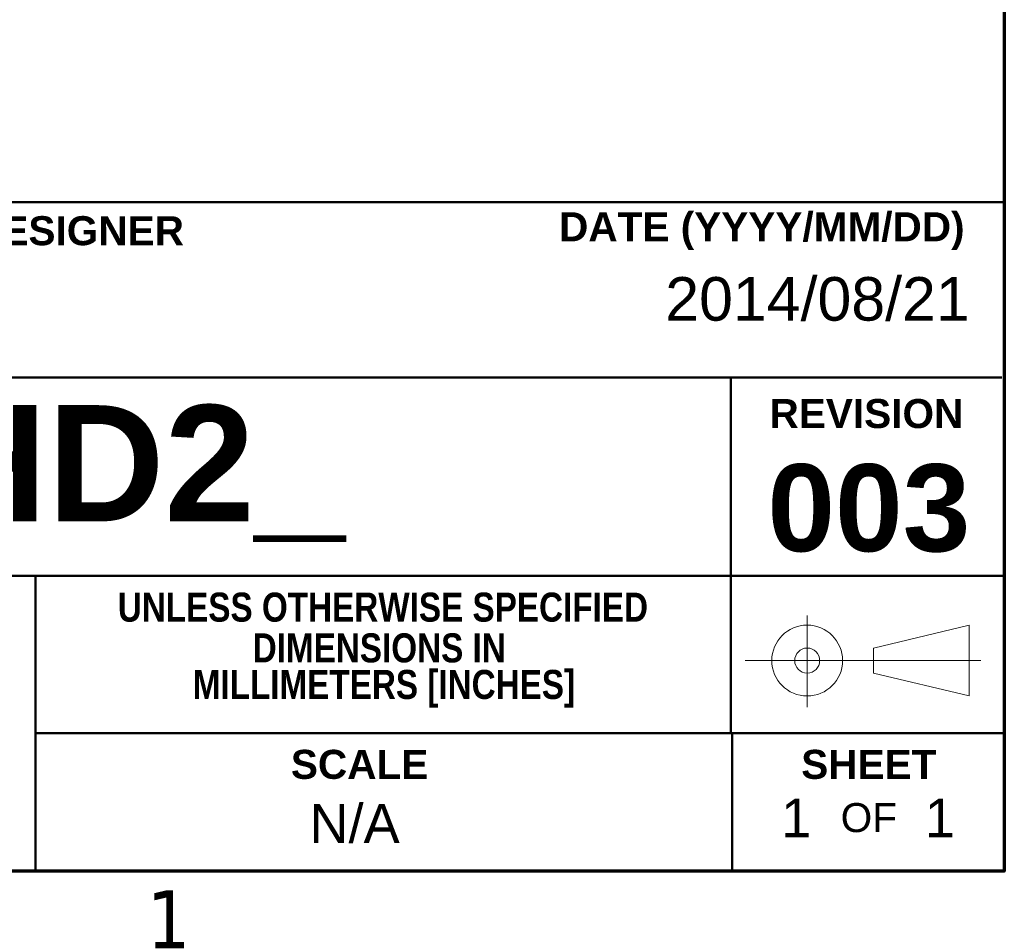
# Model space of a CAD drawing. Header units: inches. Extents: x 0.1 to 16.9, y 0.4 to 10.6.
# Tile 22 of 25: x 14.6 to 16.6, y 0.5 to 2.4. Entities that reach past the tile are written whole.
import ezdxf

# ---------------------------------------------------------------- set-up
doc = ezdxf.new("R2010")
doc.units = ezdxf.units.IN
doc.header["$MEASUREMENT"] = 0
doc.layers.add('Border (ANSI)', color=7, linetype='Continuous', lineweight=70)
doc.layers.add('Title (ANSI)', color=7, linetype='Continuous', lineweight=50)
doc.layers.add('FORMAT', color=5, linetype='Continuous', lineweight=25, true_color=0x0000ff)
doc.styles.add('Note Text (ANSI)', font='tahoma.ttf')
doc.styles.add('Text Style107', font='arialbd.ttf')
doc.styles.add('Text Style109', font='arialbd.ttf')
doc.styles.add('Text Style47', font='ARIALN.TTF')
doc.styles.add('Text Style50', font='arial.ttf')
doc.styles.add('Text Style55', font='arial.ttf')
doc.styles.add('Text Style59', font='arial.ttf')

# ---------------------------------------------------------------- blocks, each defined once
blk = doc.blocks.new('Borders Default Border')
at = {"layer": 'Border (ANSI)', "flags": 128}
blk.add_lwpolyline([(0.38, 0.62), (0.38, 10.38), (16.62, 10.38), (16.62, 0.62), (0.38, 0.62)], dxfattribs=at)
at = {"layer": 'Border (ANSI)', "insert": (14.8479, 0.46), "char_height": 0.12, "attachment_point": 7, "style": 'Note Text (ANSI)'}
blk.add_mtext('1', dxfattribs=at)
blk = doc.blocks.new('Title Blocks ICD TITLE BLOCK MM CUSTOMER')
at = {"layer": 'FORMAT', "color": 7, "linetype": 'Continuous', "lineweight": 5}
for p, q in [((10.854, 7.7199), (10.854, 7.5304)), ((10.991, 7.6528), (11.189, 7.7002)), ((11.189, 7.7002), (11.189, 7.5538)), ((10.991, 7.6528), (10.991, 7.6012)), ((11.2126, 7.627), (10.7256, 7.627)), ((10.991, 7.6012), (11.189, 7.5538))]:
    blk.add_line(p, q, dxfattribs=at)
for radius in [0.0732, 0.0258]:
    blk.add_circle((10.854, 7.627), radius, dxfattribs=at)
at = {"layer": 'Title (ANSI)'}
for p, q in [((3.2614, 8.5744), (11.2614, 8.5744)), ((11.2614, 8.5744), (11.2614, 7.4772)), ((3.2614, 8.212), (11.2564, 8.212)), ((10.6964, 8.2122), (10.6964, 7.4772)), ((7.2663, 7.8022), (11.2614, 7.8022)), ((9.2591, 7.1922), (9.2591, 7.8022)), ((9.2591, 7.4772), (11.2614, 7.4772)), ((10.6991, 7.4771), (10.6991, 7.1921)), ((11.2614, 7.1921), (3.2614, 7.1921))]:
    blk.add_line(p, q, dxfattribs=at)
at = {"layer": 'Title (ANSI)', "char_height": 0.06, "style": 'Note Text (ANSI)'}
for s, insert, width, attachment_point in [('\\fArial|b1|i0;\\H0.0600;DRAFTER/DESIGNER', (8.7045, 8.5144), 0.861768, 4), ('\\fArial|b1|i0;\\H0.0600;DATE (YYYY/MM/DD)', (11.1793, 8.5144), 0.838354, 6), ('\\fArial Narrow|b1|i0;\\H0.0600;DIMENSIONS IN', (9.9696, 7.6528), 0.838354, 5), ('\\fArial Narrow|b1|i0;\\H0.0600; MILLIMETERS [INCHES]', (9.9696, 7.5686), 0.838354, 5)]:
    blk.add_mtext(s, dxfattribs=dict(at, insert=insert, width=width, attachment_point=attachment_point))
at = {"layer": 'Title (ANSI)', "char_height": 0.06, "attachment_point": 5, "style": 'Note Text (ANSI)'}
for s, insert in [('\\fArial|b1|i0;\\H0.0600;REVISION', (10.9764, 8.137)), ('\\fArial Narrow|b1|i0;\\H0.0600;UNLESS OTHERWISE SPECIFIED', (9.9772, 7.737)), ('\\fArial|b1|i0;\\H0.0600;SCALE', (9.929, 7.4121)), ('\\fArial|b1|i0;\\H0.0600;SHEET', (10.9814, 7.4121)), ('\\fArial|b0|i0;\\H0.0600;OF', (10.9814, 7.3021))]:
    blk.add_mtext(s, dxfattribs=dict(at, insert=insert))
at = {"layer": 'Title (ANSI)'}
for tag, p, height, style in [('<TITLE_1>_001', (3.6263, 8.3375), 0.09, 'Text Style50'), ('DESIGNER_001', (8.7791, 8.3294), 0.09, 'Text Style50'), ('<DRAWN_DATE>_001', (10.5606, 8.3294), 0.09, 'Text Style50'), ('<PART_NUMBER>_001', (8.8179, 7.9147), 0.24, 'Text Style109'), ('Sheet_Size_001', (7.3651, 7.9055), 0.13, 'Text Style55'), ('<REVISION_NUMBER>_001', (10.7717, 7.8528), 0.18, 'Text Style107'), ('Sheet_Number_001', (10.8001, 7.2619), 0.08, 'Text Style59'), ('Number_of_sheets_001', (11.097, 7.2619), 0.08, 'Text Style59'), ('COPYRIGHT_YEAR_001', (4.6229, 7.2707), 0.07, 'Text Style47'), ('<SCALE>_001', (9.8254, 7.2503), 0.08, 'Text Style59')]:
    blk.add_attdef(tag, p, '', height=height, dxfattribs=dict(at, style=style))

msp = doc.modelspace()

# ---------------------------------------------------------------- block references
msp.add_blockref('Borders Default Border', (0, 0))
ref = msp.add_blockref('Title Blocks ICD TITLE BLOCK MM CUSTOMER', (5.3586, -6.5721))
ref.add_attrib('Sheet_Number_001', '1', (16.1587, 0.6898), dxfattribs={"layer": 'Title (ANSI)', "height": 0.08, "style": 'Text Style59'})
ref.add_attrib('Number_of_sheets_001', '1', (16.4556, 0.6898), dxfattribs={"layer": 'Title (ANSI)', "height": 0.08, "style": 'Text Style59'})
ref.add_attrib('<REVISION_NUMBER>_001', '003', (16.1303, 1.2807), dxfattribs={"layer": 'Title (ANSI)', "height": 0.18, "style": 'Text Style107'})
ref.add_attrib('<DRAWN_DATE>_001', '2014/08/21', (15.9193, 1.7573), dxfattribs={"layer": 'Title (ANSI)', "height": 0.09, "style": 'Text Style50'})
ref.add_attrib('<PART_NUMBER>_001', 'EHD2_', (14.1766, 1.3427), dxfattribs={"layer": 'Title (ANSI)', "height": 0.24, "style": 'Text Style109'})
ref.add_attrib('<SCALE>_001', 'N/A', (15.1841, 0.6782), dxfattribs={"layer": 'Title (ANSI)', "height": 0.08, "style": 'Text Style59'})

doc.saveas('drawing.dxf')
